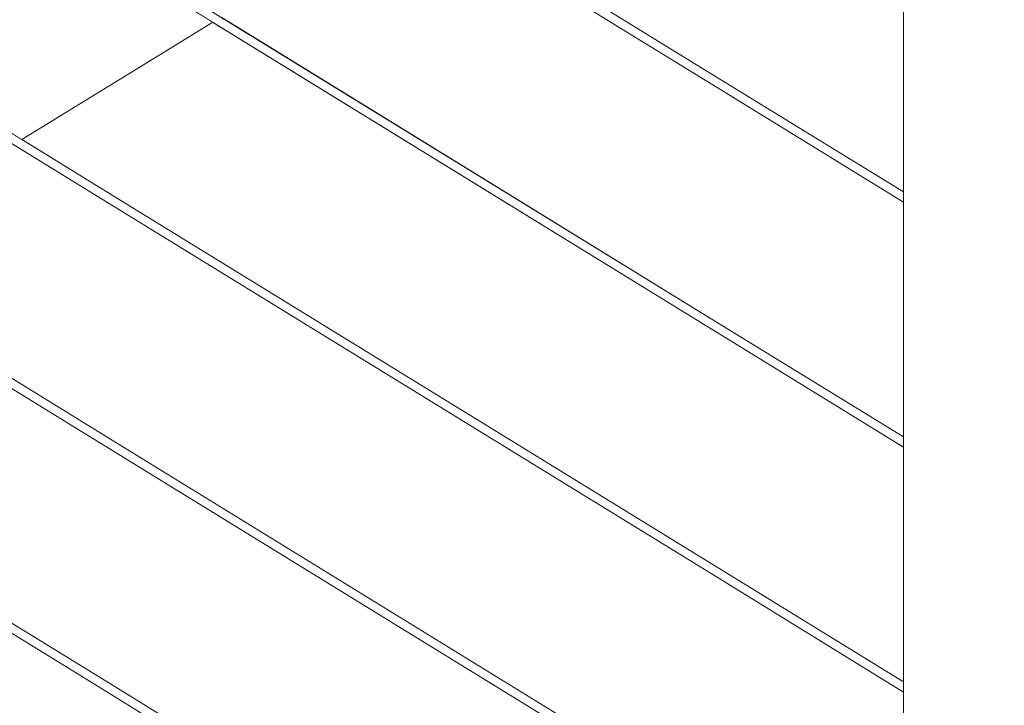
# Model space of a CAD drawing. Header units: millimetres. Extents: x -126680 to -83680, y 18016 to 39016.
# Tile 25 of 121: x -109468 to -109012, y 23736 to 24053. Entities that reach past the tile are written whole.
import ezdxf

# ---------------------------------------------------------------- set-up
doc = ezdxf.new("R2010")
doc.units = ezdxf.units.MM
doc.header["$MEASUREMENT"] = 0
doc.linetypes.add('Wipeout_Contour', pattern=[1000, 0, -1000])
doc.layers.add('Nowe_Konstrukcja - Schody', color=7, linetype='Continuous')
doc.layers.add('Nowe_Konstrukcja - Ściany zew', color=7, linetype='Continuous')
doc.layers.add('Nowe_Konstrukcja - Schody_Nr_pióra__101', color=250, linetype='Continuous', lineweight=13, true_color=0x333333)
doc.layers.add('Nowe_Konstrukcja - Schody_Nr_pióra__3', color=7, linetype='Continuous', lineweight=13)

msp = doc.modelspace()

# ---------------------------------------------------------------- wipeouts: each hides what was drawn before it
at = {"color": 254, "linetype": 'Wipeout_Contour', "lineweight": 0, "ltscale": 1903047.623327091}
msp.add_wipeout([(-109654.95, 23882.26), (-109759.69, 23817.84), (-109708.98, 23817.84), (-109708.98, 23757.84), (-109738.98, 23757.84), (-109738.98, 23645.61), (-109428.98, 23645.61), (-109428.98, 23585.61), (-109458.98, 23585.61), (-109458.98, 23473.39), (-109148.98, 23473.39), (-109148.98, 23413.39), (-109178.98, 23413.39), (-109178.98, 23301.17), (-109058.98, 23301.17), (-109058.98, 23515.69), (-109430.03, 23743.91)], dxfattribs=at).dxf.layer = 'Nowe_Konstrukcja - Ściany zew'

# ---------------------------------------------------------------- next in the draw order: wipeouts: each hides what was drawn before it
at = {"color": 254, "linetype": 'Wipeout_Contour', "lineweight": 0, "ltscale": 559500.831904}
msp.add_wipeout([(-109562.83, 23938.93), (-109651.14, 23884.61), (-109427.93, 23747.32), (-109058.98, 23520.38), (-109058.98, 23629.02)], dxfattribs=at).dxf.layer = 'Nowe_Konstrukcja - Ściany zew'

# ---------------------------------------------------------------- next in the draw order: wipeouts: each hides what was drawn before it
at = {"color": 254, "linetype": 'Wipeout_Contour', "lineweight": 0, "ltscale": 447418.125686}
msp.add_wipeout([(-109559.01, 23941.27), (-109058.98, 23633.72), (-109058.98, 23742.36), (-109470.7, 23995.59)], dxfattribs=at).dxf.layer = 'Nowe_Konstrukcja - Ściany zew'

# ---------------------------------------------------------------- next in the draw order: wipeouts: each hides what was drawn before it
at = {"color": 254, "linetype": 'Wipeout_Contour', "lineweight": 0, "ltscale": 447284.841787}
msp.add_wipeout([(-109150.03, 23571.69), (-109149.72, 23572.19), (-109429.72, 23744.41), (-109430.03, 23743.91)], dxfattribs=at).dxf.layer = 'Nowe_Konstrukcja - Schody'
at = {"color": 254, "linetype": 'Wipeout_Contour', "lineweight": 0, "ltscale": 447310.673804}
msp.add_wipeout([(-109466.88, 23997.94), (-109058.98, 23747.05), (-109058.98, 23855.69), (-109378.57, 24052.26)], dxfattribs=at).dxf.layer = 'Nowe_Konstrukcja - Ściany zew'

# ---------------------------------------------------------------- next in the draw order: wipeouts: each hides what was drawn before it
at = {"color": 254, "linetype": 'Wipeout_Contour', "lineweight": 0, "ltscale": 447281.637366}
msp.add_wipeout([(-109148.98, 23573.39), (-109148.24, 23574.6), (-109428.24, 23746.82), (-109428.98, 23745.62)], dxfattribs=at).dxf.layer = 'Nowe_Konstrukcja - Schody'
at = {"color": 254, "linetype": 'Wipeout_Contour', "lineweight": 0, "ltscale": 447203.567612}
msp.add_wipeout([(-109286.44, 24108.93), (-109374.75, 24054.61), (-109058.98, 23860.38), (-109058.98, 23969.02)], dxfattribs=at).dxf.layer = 'Nowe_Konstrukcja - Ściany zew'

# ---------------------------------------------------------------- next in the draw order: wipeouts: each hides what was drawn before it
at = {"color": 254, "linetype": 'Wipeout_Contour', "lineweight": 0, "ltscale": 447280.31009}
msp.add_wipeout([(-109148.24, 23574.6), (-109147.93, 23575.1), (-109427.93, 23747.32), (-109428.24, 23746.82)], dxfattribs=at).dxf.layer = 'Nowe_Konstrukcja - Schody'
at = {"color": 254, "linetype": 'Wipeout_Contour', "lineweight": 0, "ltscale": 447096.837813}
msp.add_wipeout([(-109282.62, 24111.27), (-109058.98, 23973.72), (-109058.98, 24082.36), (-109194.31, 24165.59)], dxfattribs=at).dxf.layer = 'Nowe_Konstrukcja - Ściany zew'

# ---------------------------------------------------------------- next in the draw order: wipeouts: each hides what was drawn before it
at = {"color": 254, "linetype": 'Wipeout_Contour', "lineweight": 0, "ltscale": 446411.103698}
msp.add_wipeout([(-109058.98, 23301.17), (-109008.98, 23301.17), (-109008.98, 24302.66), (-109058.98, 24302.66)], dxfattribs=at).dxf.layer = 'Nowe_Konstrukcja - Schody'
at = {"color": 254, "linetype": 'Wipeout_Contour', "lineweight": 0, "ltscale": 448525.448597}
msp.add_wipeout([(-109709.72, 23916.63), (-109710.03, 23916.14), (-109430.03, 23743.91), (-109429.72, 23744.41)], dxfattribs=at).dxf.layer = 'Nowe_Konstrukcja - Schody'

# ---------------------------------------------------------------- next in the draw order: wipeouts: each hides what was drawn before it
at = {"color": 254, "linetype": 'Wipeout_Contour', "lineweight": 0, "ltscale": 448522.253033}
msp.add_wipeout([(-109428.98, 23745.62), (-109428.24, 23746.82), (-109708.24, 23919.04), (-109708.98, 23917.84)], dxfattribs=at).dxf.layer = 'Nowe_Konstrukcja - Schody'

# ---------------------------------------------------------------- next in the draw order: wipeouts: each hides what was drawn before it
at = {"color": 254, "linetype": 'Wipeout_Contour', "lineweight": 0, "ltscale": 448520.929426}
msp.add_wipeout([(-109428.24, 23746.82), (-109427.93, 23747.32), (-109707.93, 23919.54), (-109708.24, 23919.04)], dxfattribs=at).dxf.layer = 'Nowe_Konstrukcja - Schody'

# ---------------------------------------------------------------- next in the draw order: wipeouts: each hides what was drawn before it
at = {"color": 254, "linetype": 'Wipeout_Contour', "lineweight": 0, "ltscale": 447380.972772}
msp.add_wipeout([(-109150.03, 23685.02), (-109149.72, 23685.52), (-109429.72, 23857.74), (-109430.03, 23857.25)], dxfattribs=at).dxf.layer = 'Nowe_Konstrukcja - Schody'

# ---------------------------------------------------------------- next in the draw order: wipeouts: each hides what was drawn before it
at = {"color": 254, "linetype": 'Wipeout_Contour', "lineweight": 0, "ltscale": 447377.777375}
msp.add_wipeout([(-109148.98, 23686.73), (-109148.24, 23687.93), (-109428.24, 23860.15), (-109428.98, 23858.95)], dxfattribs=at).dxf.layer = 'Nowe_Konstrukcja - Schody'

# ---------------------------------------------------------------- next in the draw order: wipeouts: each hides what was drawn before it
at = {"color": 254, "linetype": 'Wipeout_Contour', "lineweight": 0, "ltscale": 447376.453837}
msp.add_wipeout([(-109148.24, 23687.93), (-109147.93, 23688.43), (-109427.93, 23860.65), (-109428.24, 23860.15)], dxfattribs=at).dxf.layer = 'Nowe_Konstrukcja - Schody'

# ---------------------------------------------------------------- next in the draw order: wipeouts: each hides what was drawn before it
at = {"color": 254, "linetype": 'Wipeout_Contour', "lineweight": 0, "ltscale": 448622.009872}
msp.add_wipeout([(-109709.72, 24029.97), (-109710.03, 24029.47), (-109430.03, 23857.25), (-109429.72, 23857.74)], dxfattribs=at).dxf.layer = 'Nowe_Konstrukcja - Schody'
at = {"color": 254, "linetype": 'Wipeout_Contour', "lineweight": 0, "ltscale": 446655.493709}
msp.add_wipeout([(-109150.03, 23798.36), (-109058.98, 23742.36), (-109058.98, 23743.04), (-109149.72, 23798.86)], dxfattribs=at).dxf.layer = 'Nowe_Konstrukcja - Schody'

# ---------------------------------------------------------------- next in the draw order: wipeouts: each hides what was drawn before it
at = {"color": 254, "linetype": 'Wipeout_Contour', "lineweight": 0, "ltscale": 448618.823307}
msp.add_wipeout([(-109428.98, 23858.95), (-109428.24, 23860.15), (-109708.24, 24032.38), (-109708.98, 24031.17)], dxfattribs=at).dxf.layer = 'Nowe_Konstrukcja - Schody'
at = {"color": 254, "linetype": 'Wipeout_Contour', "lineweight": 0, "ltscale": 446655.109997}
msp.add_wipeout([(-109148.98, 23800.06), (-109058.98, 23744.7), (-109058.98, 23746.36), (-109148.24, 23801.26)], dxfattribs=at).dxf.layer = 'Nowe_Konstrukcja - Schody'

# ---------------------------------------------------------------- next in the draw order: linework, layer by layer
at = {"layer": 'Nowe_Konstrukcja - Schody_Nr_pióra__101', "color": 250, "linetype": 'Continuous', "lineweight": 13, "true_color": 0x333333}
msp.add_line((-109150.03, 23571.69), (-109430.03, 23743.91), dxfattribs=at)

# ---------------------------------------------------------------- next in the draw order: wipeouts: each hides what was drawn before it
at = {"color": 254, "linetype": 'Wipeout_Contour', "lineweight": 0, "ltscale": 448617.503428}
msp.add_wipeout([(-109428.24, 23860.15), (-109427.93, 23860.65), (-109707.93, 24032.88), (-109708.24, 24032.38)], dxfattribs=at).dxf.layer = 'Nowe_Konstrukcja - Schody'
at = {"color": 254, "linetype": 'Wipeout_Contour', "lineweight": 0, "ltscale": 446654.943032}
msp.add_wipeout([(-109148.24, 23801.26), (-109058.98, 23746.36), (-109058.98, 23747.05), (-109147.93, 23801.76)], dxfattribs=at).dxf.layer = 'Nowe_Konstrukcja - Schody'

# ---------------------------------------------------------------- next in the draw order: linework, layer by layer
at = {"layer": 'Nowe_Konstrukcja - Schody_Nr_pióra__101', "color": 250, "linetype": 'Continuous', "lineweight": 13, "true_color": 0x333333}
msp.add_line((-109147.93, 23575.1), (-109427.93, 23747.32), dxfattribs=at)

# ---------------------------------------------------------------- next in the draw order: wipeouts: each hides what was drawn before it
at = {"color": 254, "linetype": 'Wipeout_Contour', "lineweight": 0, "ltscale": 447477.542373}
msp.add_wipeout([(-109150.03, 23798.36), (-109149.72, 23798.86), (-109429.72, 23971.08), (-109430.03, 23970.58)], dxfattribs=at).dxf.layer = 'Nowe_Konstrukcja - Schody'

# ---------------------------------------------------------------- next in the draw order: wipeouts: each hides what was drawn before it
at = {"color": 254, "linetype": 'Wipeout_Contour', "lineweight": 0, "ltscale": 447474.355999}
msp.add_wipeout([(-109148.98, 23800.06), (-109148.24, 23801.26), (-109428.24, 23973.49), (-109428.98, 23972.28)], dxfattribs=at).dxf.layer = 'Nowe_Konstrukcja - Schody'

# ---------------------------------------------------------------- next in the draw order: linework, layer by layer
at = {"layer": 'Nowe_Konstrukcja - Schody_Nr_pióra__101', "color": 250, "linetype": 'Continuous', "lineweight": 13, "true_color": 0x333333}
msp.add_line((-109058.98, 23742.36), (-109150.03, 23798.36), dxfattribs=at)

# ---------------------------------------------------------------- next in the draw order: wipeouts: each hides what was drawn before it
at = {"color": 254, "linetype": 'Wipeout_Contour', "lineweight": 0, "ltscale": 447473.036198}
msp.add_wipeout([(-109148.24, 23801.26), (-109147.93, 23801.76), (-109427.93, 23973.99), (-109428.24, 23973.49)], dxfattribs=at).dxf.layer = 'Nowe_Konstrukcja - Schody'

# ---------------------------------------------------------------- next in the draw order: linework, layer by layer
at = {"layer": 'Nowe_Konstrukcja - Schody_Nr_pióra__101', "color": 250, "linetype": 'Continuous', "lineweight": 13, "true_color": 0x333333}
msp.add_line((-109058.98, 23747.05), (-109147.93, 23801.76), dxfattribs=at)

# ---------------------------------------------------------------- next in the draw order: wipeouts: each hides what was drawn before it
at = {"color": 254, "linetype": 'Wipeout_Contour', "lineweight": 0, "ltscale": 448719.008363}
msp.add_wipeout([(-109709.72, 24143.3), (-109710.03, 24142.8), (-109430.03, 23970.58), (-109429.72, 23971.08)], dxfattribs=at).dxf.layer = 'Nowe_Konstrukcja - Schody'
at = {"color": 254, "linetype": 'Wipeout_Contour', "lineweight": 0, "ltscale": 446752.217431}
msp.add_wipeout([(-109150.03, 23911.69), (-109058.98, 23855.69), (-109058.98, 23856.38), (-109149.72, 23912.19)], dxfattribs=at).dxf.layer = 'Nowe_Konstrukcja - Schody'

# ---------------------------------------------------------------- next in the draw order: wipeouts: each hides what was drawn before it
at = {"color": 254, "linetype": 'Wipeout_Contour', "lineweight": 0, "ltscale": 448715.830797}
msp.add_wipeout([(-109428.98, 23972.28), (-109428.24, 23973.49), (-109708.24, 24145.71), (-109708.98, 24144.51)], dxfattribs=at).dxf.layer = 'Nowe_Konstrukcja - Schody'
at = {"color": 254, "linetype": 'Wipeout_Contour', "lineweight": 0, "ltscale": 446751.843733}
msp.add_wipeout([(-109148.98, 23913.39), (-109058.98, 23858.04), (-109058.98, 23859.7), (-109148.24, 23914.6)], dxfattribs=at).dxf.layer = 'Nowe_Konstrukcja - Schody'

# ---------------------------------------------------------------- next in the draw order: linework, layer by layer
at = {"layer": 'Nowe_Konstrukcja - Schody_Nr_pióra__101', "color": 250, "linetype": 'Continuous', "lineweight": 13, "true_color": 0x333333}
msp.add_line((-109150.03, 23685.02), (-109430.03, 23857.25), dxfattribs=at)

# ---------------------------------------------------------------- next in the draw order: wipeouts: each hides what was drawn before it
at = {"color": 254, "linetype": 'Wipeout_Contour', "lineweight": 0, "ltscale": 448714.514645}
msp.add_wipeout([(-109428.24, 23973.49), (-109427.93, 23973.99), (-109707.93, 24146.21), (-109708.24, 24145.71)], dxfattribs=at).dxf.layer = 'Nowe_Konstrukcja - Schody'
at = {"color": 254, "linetype": 'Wipeout_Contour', "lineweight": 0, "ltscale": 446751.680917}
msp.add_wipeout([(-109148.24, 23914.6), (-109058.98, 23859.7), (-109058.98, 23860.38), (-109147.93, 23915.1)], dxfattribs=at).dxf.layer = 'Nowe_Konstrukcja - Schody'

# ---------------------------------------------------------------- next in the draw order: linework, layer by layer
at = {"layer": 'Nowe_Konstrukcja - Schody_Nr_pióra__101', "color": 250, "linetype": 'Continuous', "lineweight": 13, "true_color": 0x333333}
msp.add_line((-109147.93, 23688.43), (-109427.93, 23860.65), dxfattribs=at)

# ---------------------------------------------------------------- next in the draw order: wipeouts: each hides what was drawn before it
at = {"color": 254, "linetype": 'Wipeout_Contour', "lineweight": 0, "ltscale": 447574.550306}
msp.add_wipeout([(-109150.03, 23911.69), (-109149.72, 23912.19), (-109429.72, 24084.41), (-109430.03, 24083.91)], dxfattribs=at).dxf.layer = 'Nowe_Konstrukcja - Schody'

# ---------------------------------------------------------------- next in the draw order: wipeouts: each hides what was drawn before it
at = {"color": 254, "linetype": 'Wipeout_Contour', "lineweight": 0, "ltscale": 447571.372953}
msp.add_wipeout([(-109148.98, 23913.39), (-109148.24, 23914.6), (-109428.24, 24086.82), (-109428.98, 24085.62)], dxfattribs=at).dxf.layer = 'Nowe_Konstrukcja - Schody'

# ---------------------------------------------------------------- next in the draw order: linework, layer by layer
at = {"layer": 'Nowe_Konstrukcja - Schody_Nr_pióra__101', "color": 250, "linetype": 'Continuous', "lineweight": 13, "true_color": 0x333333}
msp.add_line((-109058.98, 23855.69), (-109150.03, 23911.69), dxfattribs=at)

# ---------------------------------------------------------------- next in the draw order: wipeouts: each hides what was drawn before it
at = {"color": 254, "linetype": 'Wipeout_Contour', "lineweight": 0, "ltscale": 447570.056889}
msp.add_wipeout([(-109148.24, 23914.6), (-109147.93, 23915.1), (-109427.93, 24087.32), (-109428.24, 24086.82)], dxfattribs=at).dxf.layer = 'Nowe_Konstrukcja - Schody'

# ---------------------------------------------------------------- next in the draw order: linework, layer by layer
at = {"layer": 'Nowe_Konstrukcja - Schody_Nr_pióra__101', "color": 250, "linetype": 'Continuous', "lineweight": 13, "true_color": 0x333333}
for p, q in [((-109427.93, 23747.32), (-109707.93, 23919.54)), ((-109430.03, 23743.91), (-109710.03, 23916.14)), ((-109058.98, 23860.38), (-109147.93, 23915.1))]:
    msp.add_line(p, q, dxfattribs=at)

# ---------------------------------------------------------------- next in the draw order: wipeouts: each hides what was drawn before it
at = {"color": 254, "linetype": 'Wipeout_Contour', "lineweight": 0, "ltscale": 446849.380127}
msp.add_wipeout([(-109150.03, 24025.02), (-109058.98, 23969.02), (-109058.98, 23969.71), (-109149.72, 24025.52)], dxfattribs=at).dxf.layer = 'Nowe_Konstrukcja - Schody'

# ---------------------------------------------------------------- next in the draw order: wipeouts: each hides what was drawn before it
at = {"color": 254, "linetype": 'Wipeout_Contour', "lineweight": 0, "ltscale": 446849.016446}
msp.add_wipeout([(-109148.98, 24026.73), (-109058.98, 23971.37), (-109058.98, 23973.03), (-109148.24, 24027.93)], dxfattribs=at).dxf.layer = 'Nowe_Konstrukcja - Schody'

# ---------------------------------------------------------------- next in the draw order: linework, layer by layer
at = {"layer": 'Nowe_Konstrukcja - Schody_Nr_pióra__101', "color": 250, "linetype": 'Continuous', "lineweight": 13, "true_color": 0x333333}
msp.add_line((-109150.03, 23798.36), (-109430.03, 23970.58), dxfattribs=at)

# ---------------------------------------------------------------- next in the draw order: wipeouts: each hides what was drawn before it
at = {"color": 254, "linetype": 'Wipeout_Contour', "lineweight": 0, "ltscale": 446848.857766}
msp.add_wipeout([(-109148.24, 24027.93), (-109058.98, 23973.03), (-109058.98, 23973.72), (-109147.93, 24028.43)], dxfattribs=at).dxf.layer = 'Nowe_Konstrukcja - Schody'

# ---------------------------------------------------------------- next in the draw order: linework, layer by layer
at = {"layer": 'Nowe_Konstrukcja - Schody_Nr_pióra__101', "color": 250, "linetype": 'Continuous', "lineweight": 13, "true_color": 0x333333}
for p, q in [((-109058.98, 23301.17), (-109058.98, 24302.66)), ((-109147.93, 23801.76), (-109427.93, 23973.99))]:
    msp.add_line(p, q, dxfattribs=at)

# ---------------------------------------------------------------- next in the draw order: wipeouts: each hides what was drawn before it
at = {"color": 254, "linetype": 'Wipeout_Contour', "lineweight": 0, "ltscale": 447671.996284}
msp.add_wipeout([(-109150.03, 24025.02), (-109149.72, 24025.52), (-109429.72, 24197.74), (-109430.03, 24197.25)], dxfattribs=at).dxf.layer = 'Nowe_Konstrukcja - Schody'

# ---------------------------------------------------------------- next in the draw order: wipeouts: each hides what was drawn before it
at = {"color": 254, "linetype": 'Wipeout_Contour', "lineweight": 0, "ltscale": 447668.827953}
msp.add_wipeout([(-109148.98, 24026.73), (-109148.24, 24027.93), (-109428.24, 24200.15), (-109428.98, 24198.95)], dxfattribs=at).dxf.layer = 'Nowe_Konstrukcja - Schody'

# ---------------------------------------------------------------- next in the draw order: linework, layer by layer
at = {"layer": 'Nowe_Konstrukcja - Schody_Nr_pióra__101', "color": 250, "linetype": 'Continuous', "lineweight": 13, "true_color": 0x333333}
msp.add_line((-109058.98, 23969.02), (-109150.03, 24025.02), dxfattribs=at)

# ---------------------------------------------------------------- next in the draw order: wipeouts: each hides what was drawn before it
at = {"color": 254, "linetype": 'Wipeout_Contour', "lineweight": 0, "ltscale": 447667.515626}
msp.add_wipeout([(-109148.24, 24027.93), (-109147.93, 24028.43), (-109427.93, 24200.65), (-109428.24, 24200.15)], dxfattribs=at).dxf.layer = 'Nowe_Konstrukcja - Schody'

# ---------------------------------------------------------------- next in the draw order: linework, layer by layer
at = {"layer": 'Nowe_Konstrukcja - Schody_Nr_pióra__101', "color": 250, "linetype": 'Continuous', "lineweight": 13, "true_color": 0x333333}
msp.add_line((-109058.98, 23973.72), (-109147.93, 24028.43), dxfattribs=at)

# ---------------------------------------------------------------- next in the draw order: wipeouts: each hides what was drawn before it
at = {"color": 254, "linetype": 'Wipeout_Contour', "lineweight": 0, "ltscale": 560716.953313}
msp.add_wipeout([(-109398.98, 24064.82), (-109678.98, 24237.04), (-109678.98, 24128.4), (-109466.88, 23997.94), (-109398.98, 24039.7)], dxfattribs=at).dxf.layer = 'Nowe_Konstrukcja - Schody'

# ---------------------------------------------------------------- next in the draw order: linework, layer by layer
at = {"layer": 'Nowe_Konstrukcja - Schody_Nr_pióra__101', "color": 250, "linetype": 'Continuous', "lineweight": 13, "true_color": 0x333333}
for p, q in [((-109427.93, 23973.99), (-109707.93, 24146.21)), ((-109430.03, 23970.58), (-109710.03, 24142.8)), ((-109427.93, 23860.65), (-109707.93, 24032.88)), ((-109430.03, 23857.25), (-109710.03, 24029.47))]:
    msp.add_line(p, q, dxfattribs=at)

# ---------------------------------------------------------------- next in the draw order: wipeouts: each hides what was drawn before it
at = {"color": 254, "linetype": 'Wipeout_Contour', "lineweight": 0, "ltscale": 336015.039026}
msp.add_wipeout([(-109398.98, 24064.82), (-109398.98, 24039.7), (-109378.57, 24052.26)], dxfattribs=at).dxf.layer = 'Nowe_Konstrukcja - Schody'

# ---------------------------------------------------------------- next in the draw order: linework, layer by layer
at = {"layer": 'Nowe_Konstrukcja - Schody_Nr_pióra__101', "color": 250, "linetype": 'Continuous', "lineweight": 13, "true_color": 0x333333}
for p, q in [((-109147.93, 24028.43), (-109427.93, 24200.65)), ((-109150.03, 24025.02), (-109430.03, 24197.25)), ((-109147.93, 23915.1), (-109427.93, 24087.32)), ((-109150.03, 23911.69), (-109430.03, 24083.91))]:
    msp.add_line(p, q, dxfattribs=at)
at = {"layer": 'Nowe_Konstrukcja - Schody_Nr_pióra__3', "color": 7, "linetype": 'Continuous', "lineweight": 13}
for p, q in [((-109398.98, 24039.7), (-109378.57, 24052.26)), ((-109466.88, 23997.94), (-109398.98, 24039.7))]:
    msp.add_line(p, q, dxfattribs=at)

doc.saveas('drawing.dxf')
